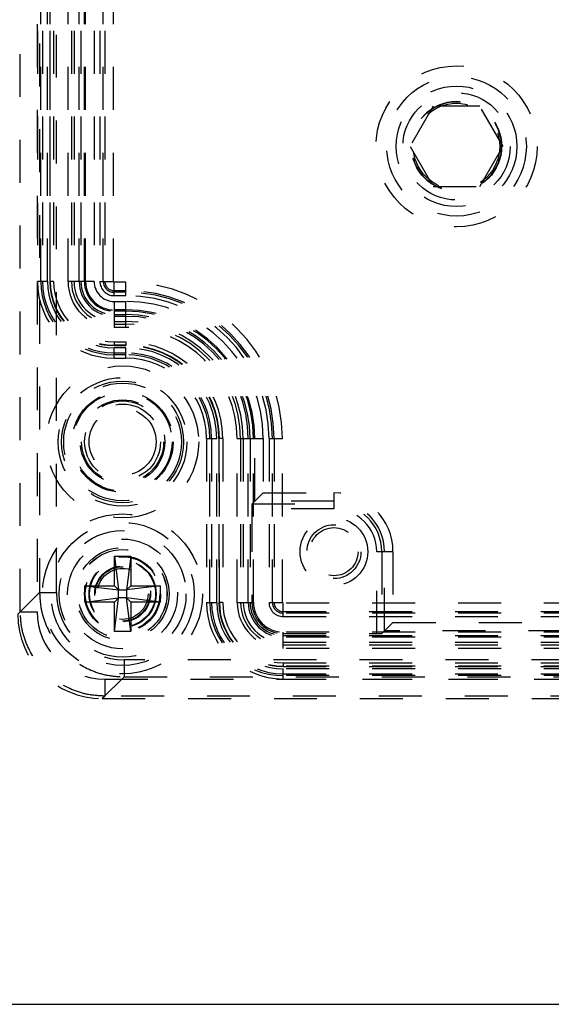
# Model space of a CAD drawing. Header units: inches. Extents: x 1772 to 2706, y -534 to -52.
# Tile 164 of 256: x 1900.86 to 1902.1, y -447.35 to -445.06. Entities that reach past the tile are written whole.
import ezdxf

# ---------------------------------------------------------------- set-up
doc = ezdxf.new("R2010")
doc.units = ezdxf.units.IN
doc.header["$LTSCALE"] = 0.5
doc.header["$MEASUREMENT"] = 0
doc.linetypes.add('HIDDEN', pattern=[0.225, 0.15, -0.075])
doc.layers.add('SID-M-H', color=4, linetype='HIDDEN')
doc.layers.add('SID-M-S', color=105, linetype='Continuous')

msp = doc.modelspace()

# ---------------------------------------------------------------- linework, layer by layer
at = {"layer": 'SID-M-H'}
for p, q in [((1900.86258, -446.43587), (1900.86258, -444.26617)), ((1900.90192, -444.26617), (1900.90192, -446.43587)), ((1900.9075, -444.31115), (1900.9075, -446.39089)), ((1900.94686, -446.39089), (1900.94686, -444.31115)), ((1900.90243, -444.68173), (1900.90243, -445.66598)), ((1900.91029, -445.66598), (1900.91029, -444.68173)), ((1900.91447, -444.68173), (1900.91447, -445.66598)), ((1900.92627, -445.66598), (1900.92627, -444.68173)), ((1900.93156, -444.68173), (1900.93156, -445.66598)), ((1900.93245, -445.66598), (1900.93245, -444.68173)), ((1900.94032, -444.68173), (1900.94032, -445.66598)), ((1900.97397, -445.66598), (1900.97397, -444.68173)), ((1900.98184, -444.68173), (1900.98184, -445.66598)), ((1900.98802, -444.68173), (1900.98802, -445.66598)), ((1900.99982, -445.66598), (1900.99982, -444.68173)), ((1901.004, -444.68173), (1901.004, -445.66598)), ((1901.01186, -445.66598), (1901.01186, -444.68173)), ((1901.01484, -445.66598), (1901.01484, -444.68173)), ((1901.03452, -444.68173), (1901.03452, -445.66598)), ((1901.0481, -444.68173), (1901.0481, -445.66598)), ((1901.05596, -445.66598), (1901.05596, -444.68173)), ((1901.05975, -444.68173), (1901.05975, -445.66598)), ((1901.07941, -445.66598), (1901.07941, -444.68173)), ((1901.82428, -445.25727), (1901.77015, -445.35102)), ((1901.93253, -445.25727), (1901.82428, -445.25727)), ((1901.98666, -445.35102), (1901.93253, -445.25727)), ((1901.77015, -445.35102), (1901.82428, -445.44477)), ((1901.93253, -445.44477), (1901.98666, -445.35102)), ((1901.82428, -445.44477), (1901.93253, -445.44477)), ((1900.92627, -445.66598), (1900.90243, -445.66598)), ((1900.94032, -445.66598), (1900.93156, -445.66598)), ((1901.03452, -445.66598), (1900.97397, -445.66598)), ((1901.0481, -445.66598), (1901.07941, -445.66598)), ((1901.10872, -445.66773), (1901.08116, -445.66773)), ((1901.08116, -445.69904), (1901.08116, -445.66773)), ((1901.10872, -445.69904), (1901.10872, -445.66773)), ((1901.08116, -445.68739), (1901.10872, -445.68739)), ((1901.10872, -445.69118), (1901.08116, -445.69118)), ((1901.08116, -445.69904), (1901.10872, -445.69904)), ((1901.08116, -445.71263), (1901.08116, -445.77318)), ((1901.08116, -445.71263), (1901.10872, -445.71263)), ((1901.10872, -445.77318), (1901.10872, -445.71263)), ((1901.10872, -445.73231), (1901.08116, -445.73231)), ((1901.10872, -445.73528), (1901.08116, -445.73528)), ((1901.08116, -445.74314), (1901.10872, -445.74314)), ((1901.10872, -445.74733), (1901.08116, -445.74733)), ((1901.08116, -445.75912), (1901.10872, -445.75912)), ((1901.08116, -445.7653), (1901.10872, -445.7653)), ((1901.10872, -445.77318), (1901.08116, -445.77318)), ((1901.08116, -445.80682), (1901.10872, -445.80682)), ((1901.08116, -445.80682), (1901.08116, -445.81559)), ((1901.10872, -445.80682), (1901.10872, -445.81559)), ((1901.10872, -445.81469), (1901.08116, -445.81469)), ((1901.08116, -445.81559), (1901.10872, -445.81559)), ((1901.10872, -445.82088), (1901.08116, -445.82088)), ((1901.08116, -445.84471), (1901.08116, -445.82088)), ((1901.08116, -445.83267), (1901.10872, -445.83267)), ((1901.10872, -445.84471), (1901.10872, -445.82088)), ((1901.10872, -445.83685), (1901.08116, -445.83685)), ((1901.08116, -445.84471), (1901.10872, -445.84471)), ((1901.29613, -446.03212), (1901.31997, -446.03212)), ((1901.29613, -446.03212), (1901.29613, -446.41401)), ((1901.30399, -446.41401), (1901.30399, -446.03212)), ((1901.30818, -446.03212), (1901.30818, -446.41401)), ((1901.31997, -446.41401), (1901.31997, -446.03212)), ((1901.32526, -446.03212), (1901.32526, -446.41401)), ((1901.33403, -446.03212), (1901.32526, -446.03212)), ((1901.32615, -446.41401), (1901.32615, -446.03212)), ((1901.33403, -446.03212), (1901.33403, -446.41401)), ((1901.36767, -446.41401), (1901.36767, -446.03212)), ((1901.36767, -446.03212), (1901.42822, -446.03212)), ((1901.37554, -446.03212), (1901.37554, -446.41401)), ((1901.38173, -446.03212), (1901.38173, -446.41401)), ((1901.39352, -446.41401), (1901.39352, -446.03212)), ((1901.3977, -446.03212), (1901.3977, -446.41401)), ((1901.40556, -446.41401), (1901.40556, -446.03212)), ((1901.40854, -446.17813), (1901.40854, -446.03212)), ((1901.42822, -446.03212), (1901.42822, -446.15845)), ((1901.4418, -446.03212), (1901.47311, -446.03212)), ((1901.4418, -446.03212), (1901.4418, -446.41401)), ((1901.44966, -446.41401), (1901.44966, -446.03212)), ((1901.45345, -446.03212), (1901.45345, -446.41401)), ((1901.47311, -446.41401), (1901.47311, -446.03212)), ((1901.42822, -446.15845), (1901.4022, -446.18446)), ((1901.59297, -446.17813), (1901.40854, -446.17813)), ((1901.42822, -446.15845), (1901.59297, -446.15845)), ((1901.59297, -446.15845), (1901.59297, -446.19627)), ((1901.402, -446.19627), (1901.402, -446.41401)), ((1901.59297, -446.19627), (1901.402, -446.19627)), ((1901.4022, -446.18446), (1901.59297, -446.18446)), ((1901.08195, -446.30653), (1901.11975, -446.30653)), ((1901.08195, -446.37543), (1901.08195, -446.30653)), ((1901.08195, -446.30653), (1901.0914, -446.38488)), ((1901.11975, -446.30653), (1901.1103, -446.38488)), ((1901.11975, -446.30653), (1901.11975, -446.37543)), ((1901.69261, -446.48687), (1901.69261, -446.2959)), ((1901.73043, -446.2959), (1901.69261, -446.2959)), ((1901.70441, -446.2959), (1901.70441, -446.48667)), ((1901.71075, -446.48034), (1901.71075, -446.2959)), ((1901.73043, -446.2959), (1901.73043, -446.46066)), ((1901.01305, -446.41323), (1901.01305, -446.37543)), ((1901.01305, -446.37543), (1901.08195, -446.37543)), ((1901.01305, -446.37543), (1901.0914, -446.38488)), ((1901.0914, -446.38488), (1901.08195, -446.37543)), ((1901.0914, -446.40378), (1901.0914, -446.38488)), ((1901.0914, -446.38488), (1901.1103, -446.38488)), ((1901.18864, -446.37543), (1901.1103, -446.38488)), ((1901.11975, -446.37543), (1901.1103, -446.38488)), ((1901.1103, -446.38488), (1901.1103, -446.40378)), ((1901.11975, -446.37543), (1901.18864, -446.37543)), ((1901.18864, -446.37543), (1901.18864, -446.41323)), ((1900.9075, -446.39089), (1900.85675, -446.44164)), ((1900.9075, -446.39089), (1900.94686, -446.39089)), ((1901.01305, -446.41323), (1901.0914, -446.40378)), ((1901.08195, -446.41323), (1901.0914, -446.40378)), ((1901.08195, -446.48212), (1901.0914, -446.40378)), ((1901.1103, -446.40378), (1901.0914, -446.40378)), ((1901.1103, -446.40378), (1901.11975, -446.41323)), ((1901.11975, -446.48212), (1901.1103, -446.40378)), ((1901.18864, -446.41323), (1901.1103, -446.40378)), ((1901.08195, -446.41323), (1901.01305, -446.41323)), ((1901.08195, -446.48212), (1901.08195, -446.41323)), ((1901.11975, -446.41323), (1901.11975, -446.48212)), ((1901.18864, -446.41323), (1901.11975, -446.41323)), ((1901.29613, -446.41401), (1901.31997, -446.41401)), ((1901.33403, -446.41401), (1901.32526, -446.41401)), ((1901.36767, -446.41401), (1901.40556, -446.41401)), ((1901.4418, -446.41401), (1901.47311, -446.41401)), ((1904.78195, -446.41577), (1901.47486, -446.41577)), ((1901.47486, -446.44708), (1901.47486, -446.41577)), ((1900.85675, -446.44169), (1900.86258, -446.43587)), ((1900.86258, -446.43587), (1900.90192, -446.43587)), ((1901.47486, -446.43542), (1904.78195, -446.43542)), ((1904.78195, -446.43921), (1901.47486, -446.43921)), ((1901.47486, -446.44708), (1904.78195, -446.44708)), ((1901.70441, -446.48667), (1901.73043, -446.46066)), ((1901.73043, -446.46066), (1904.52639, -446.46066)), ((1901.11975, -446.48212), (1901.08195, -446.48212)), ((1904.78195, -446.48331), (1901.47486, -446.48331)), ((1901.47486, -446.52121), (1901.47486, -446.48331)), ((1901.47486, -446.48687), (1901.69261, -446.48687)), ((1901.47486, -446.49118), (1904.78195, -446.49118)), ((1904.78195, -446.49536), (1901.47486, -446.49536)), ((1904.54607, -446.48034), (1901.71075, -446.48034)), ((1901.47486, -446.50715), (1904.78195, -446.50715)), ((1901.47486, -446.51333), (1904.78195, -446.51333)), ((1904.78195, -446.52121), (1901.47486, -446.52121)), ((1901.10429, -446.54832), (1901.10429, -446.58767)), ((1905.15253, -446.54832), (1901.10429, -446.54832)), ((1901.47486, -446.55485), (1904.78195, -446.55485)), ((1901.47486, -446.55485), (1901.47486, -446.56362)), ((1904.78195, -446.56272), (1901.47486, -446.56272)), ((1901.47486, -446.56362), (1904.78195, -446.56362)), ((1901.05354, -446.63842), (1901.10429, -446.58767)), ((1901.10429, -446.58767), (1905.15253, -446.58767)), ((1904.78195, -446.56891), (1901.47486, -446.56891)), ((1901.47486, -446.59275), (1901.47486, -446.56891)), ((1901.47486, -446.5807), (1904.78195, -446.5807)), ((1904.78195, -446.58488), (1901.47486, -446.58488)), ((1901.05931, -446.59325), (1901.05931, -446.6326)), ((1901.05931, -446.59325), (1905.19751, -446.59325)), ((1901.47486, -446.59275), (1904.78195, -446.59275)), ((1901.05931, -446.6326), (1901.05348, -446.63842)), ((1905.19751, -446.6326), (1901.05931, -446.6326)), ((1901.05348, -446.63842), (1905.20333, -446.63842))]:
    msp.add_line(p, q, dxfattribs=at)
for centre, radius in [((1901.87841, -445.35102), 0.1875), ((1901.87841, -445.35102), 0.1625), ((1901.87841, -445.35102), 0.1405), ((1901.87841, -445.35102), 0.125), ((1901.87841, -445.35102), 0.10497), ((1901.87841, -445.35102), 0.1047), ((1901.87841, -445.35102), 0.10418), ((1901.87841, -445.35102), 0.1005), ((1901.10085, -446.04), 0.17717), ((1901.10085, -446.04), 0.14981), ((1901.10085, -446.04), 0.14194), ((1901.10085, -446.04), 0.13712), ((1901.10085, -446.04), 0.11745), ((1901.10085, -446.04), 0.11506), ((1901.10085, -446.04), 0.09817), ((1901.10085, -446.04), 0.09539), ((1901.10085, -446.04), 0.08833), ((1901.10085, -446.04), 0.07807), ((1901.10085, -446.39433), 0.18633), ((1901.59297, -446.2959), 0.07874), ((1901.10085, -446.39433), 0.16666), ((1901.10085, -446.39433), 0.16664), ((1901.10085, -446.39433), 0.14764), ((1901.59297, -446.2959), 0.06271), ((1901.59297, -446.2959), 0.05612), ((1901.10085, -446.39433), 0.12795), ((1901.10085, -446.39433), 0.10827), ((1901.10085, -446.39433), 0.10346), ((1901.10085, -446.39433), 0.10336), ((1901.10085, -446.39433), 0.08858), ((1901.10085, -446.39433), 0.08675), ((1901.10085, -446.39433), 0.07818), ((1901.10085, -446.39433), 0.07677), ((1901.10085, -446.39433), 0.06496), ((1901.10085, -446.39433), 0.06341), ((1901.10085, -446.39433), 0.06339), ((1901.10085, -446.39433), 0.05928)]:
    msp.add_circle(centre, radius, dxfattribs=at)
for centre, radius, start, end in [((1901.08116, -445.66598), 0.17873, 180, 270), ((1901.08116, -445.66598), 0.17087, 180, 270), ((1901.08116, -445.66598), 0.16669, 180, 270), ((1901.08116, -445.66598), 0.15489, 180, 270), ((1901.08116, -445.66598), 0.14961, 180, 270), ((1901.08116, -445.66598), 0.14871, 180, 270), ((1901.08116, -445.66598), 0.14084, 180, 270), ((1901.08116, -445.66598), 0.10719, 180, 270), ((1901.08116, -445.66598), 0.09932, 180, 270), ((1901.08116, -445.66598), 0.09314, 180, 270), ((1901.08116, -445.66598), 0.08134, 180, 270), ((1901.08116, -445.66598), 0.07716, 180, 270), ((1901.08116, -445.66598), 0.0693, 180, 270), ((1901.08116, -445.66598), 0.06633, 180, 270), ((1901.08116, -445.66598), 0.04664, 180, 270), ((1901.08116, -445.66598), 0.03306, 180, 270), ((1901.08116, -445.66598), 0.0252, 180, 270), ((1901.08116, -445.66598), 0.02141, 180, 270), ((1901.08116, -445.66598), 0.00175, 180, 270), ((1901.10872, -446.03212), 0.36439, 0, 90), ((1901.10872, -446.03212), 0.34473, 0, 90), ((1901.10872, -446.03212), 0.34094, 0, 90), ((1901.10872, -446.03212), 0.33308, 0, 90), ((1901.10872, -446.03212), 0.3195, 0, 90), ((1901.10872, -446.03212), 0.29982, 0, 90), ((1901.10872, -446.03212), 0.29684, 0, 90), ((1901.10872, -446.03212), 0.28898, 0, 90), ((1901.10872, -446.03212), 0.2848, 0, 90), ((1901.10872, -446.03212), 0.273, 0, 90), ((1901.10872, -446.03212), 0.26682, 0, 90), ((1901.10872, -446.03212), 0.25895, 0, 90), ((1901.10872, -446.03212), 0.2253, 0, 90), ((1901.10872, -446.03212), 0.21743, 0, 90), ((1901.10872, -446.03212), 0.21654, 0, 90), ((1901.10872, -446.03212), 0.21125, 0, 90), ((1901.10872, -446.03212), 0.19945, 0, 90), ((1901.10872, -446.03212), 0.19527, 0, 90), ((1901.10872, -446.03212), 0.18741, 0, 90), ((1901.59297, -446.2959), 0.13745, 0, 90), ((1901.59297, -446.2959), 0.11777, 0, 90), ((1901.59297, -446.2959), 0.11144, 0, 90), ((1901.59297, -446.2959), 0.09963, 0, 90), ((1901.47486, -446.41401), 0.17873, 180, 270), ((1901.47486, -446.41401), 0.17087, 180, 270), ((1901.47486, -446.41401), 0.16669, 180, 270), ((1901.47486, -446.41401), 0.15489, 180, 270), ((1901.47486, -446.41401), 0.14961, 180, 270), ((1901.47486, -446.41401), 0.14871, 180, 270), ((1901.47486, -446.41401), 0.14084, 180, 270), ((1901.47486, -446.41401), 0.10719, 180, 270), ((1901.47486, -446.41401), 0.09932, 180, 270), ((1901.47486, -446.41401), 0.09314, 180, 270), ((1901.47486, -446.41401), 0.08134, 180, 270), ((1901.47486, -446.41401), 0.07716, 180, 270), ((1901.47486, -446.41401), 0.07286, 180, 270), ((1901.47486, -446.41401), 0.0693, 180, 270), ((1901.47486, -446.41401), 0.03306, 180, 270), ((1901.47486, -446.41401), 0.0252, 180, 270), ((1901.47486, -446.41401), 0.02141, 180, 270), ((1901.47486, -446.41401), 0.00175, 180, 270)]:
    msp.add_arc(centre, radius, start, end, dxfattribs=at)
for centre, major_axis, ratio, start_param, end_param in [((1901.40221, -446.19627), (0, 0.01181), 0.0174551, 0.0174533, 1.5707963), ((1901.10439, -446.39078), (-0.11143, -0.11143), 0.999315, 5.4981298, 7.0682409), ((1901.05367, -446.44151), (-0.13929, -0.13929), 0.999315, 5.4981298, 7.0682409), ((1901.05372, -446.44145), (-0.13936, -0.13936), 0.9987828, 5.4983961, 7.0679745), ((1901.0595, -446.43568), (-0.11149, -0.11149), 0.9987828, 5.4983961, 7.0679745), ((1901.69261, -446.48667), (0.01181, 0), 0.0174551, 4.712389, 6.265732)]:
    msp.add_ellipse(centre, major_axis=major_axis, ratio=ratio, start_param=start_param, end_param=end_param, dxfattribs=at)
for points, knots in [([(1900.9075, -446.39089), (1900.9083, -446.4043), (1900.90988, -446.43077), (1900.92584, -446.48001), (1900.96162, -446.53355), (1901.01516, -446.56934), (1901.0644, -446.5853), (1901.09087, -446.58688), (1901.10429, -446.58767)], [0, 0, 0, 0, 0.1304144, 0.2574026, 0.5, 0.7425941, 0.8695831, 1, 1, 1, 1]), ([(1901.05931, -446.6326), (1901.0459, -446.6318), (1901.01943, -446.63022), (1900.97021, -446.61426), (1900.91668, -446.57849), (1900.88091, -446.52497), (1900.86495, -446.47574), (1900.86338, -446.44928), (1900.86258, -446.43587)], [0, 0, 0, 0, 0.1304203, 0.2574087, 0.5, 0.742588, 0.8695772, 1, 1, 1, 1])]:
    msp.add_open_spline(points, degree=3, knots=knots, dxfattribs=at)
at = {"layer": 'SID-M-S'}
msp.add_line((1873.62841, -447.35102), (1919.12841, -447.35102), dxfattribs=at)

doc.saveas('drawing.dxf')
